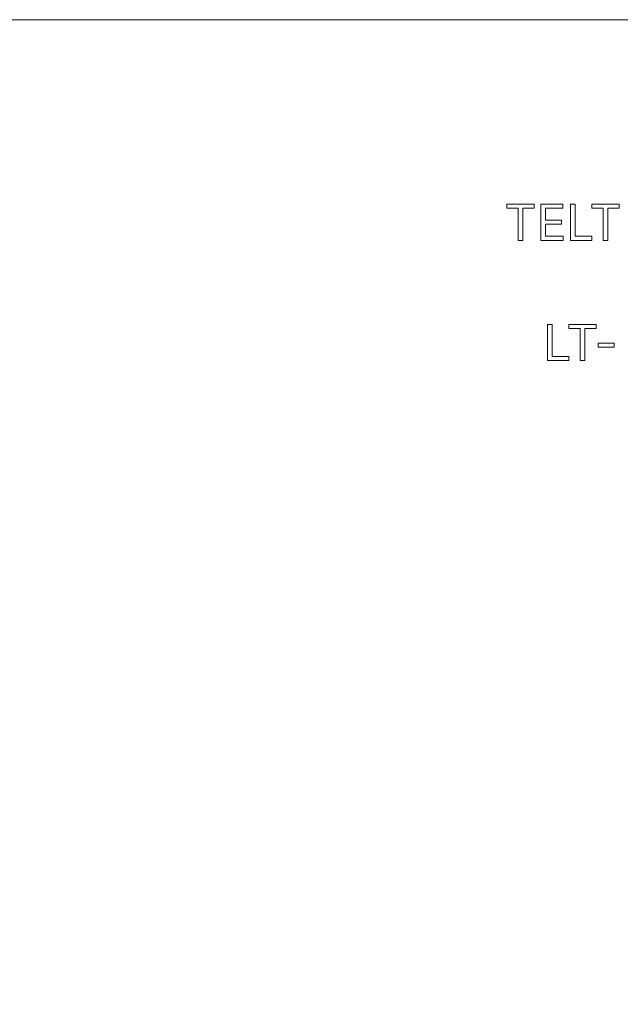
# Model space of a CAD drawing. Header units: millimetres. Extents: x -47.2 to 43.8, y -41.7 to 28.3.
# Tile 10 of 15: x -1.7 to 19.6, y -6.7 to 28.3. Entities that reach past the tile are written whole.
import ezdxf

# ---------------------------------------------------------------- set-up
doc = ezdxf.new("R2010")
doc.units = ezdxf.units.MM
doc.header["$MEASUREMENT"] = 0
doc.layers.add('Layer 1', color=7, linetype='Continuous')

msp = doc.modelspace()

# ---------------------------------------------------------------- linework, layer by layer
at = {"layer": 'Layer 1', "color": 240, "lineweight": 9}
msp.add_lwpolyline([(-47.2213, -41.6623), (43.7787, -41.6623), (43.7787, 28.3377), (-47.2213, 28.3377), (-47.2213, -41.6623)], close=True, dxfattribs=at)
at = {"layer": 'Layer 1', "lineweight": 9}
for points, knots in [([(15.6059, 21.6323), (15.6059, 21.6323), (15.6059, 21.7769), (15.6059, 21.7769), (15.6059, 21.7769), (16.5757, 21.7769), (16.5757, 21.7769), (16.5757, 21.7769), (16.5757, 21.6323), (16.5757, 21.6323), (16.5757, 21.6323), (16.1736, 21.6323), (16.1736, 21.6323), (16.1736, 21.6323), (16.1736, 20.4937), (16.1736, 20.4937), (16.1736, 20.4937), (16.0098, 20.4937), (16.0098, 20.4937), (16.0098, 20.4937), (16.0098, 21.6323), (16.0098, 21.6323), (16.0098, 21.6323), (15.6059, 21.6323), (15.6059, 21.6323)], [0, 0, 0, 0, 0.125, 0.125, 0.125, 0.25, 0.25, 0.25, 0.375, 0.375, 0.375, 0.5, 0.5, 0.5, 0.625, 0.625, 0.625, 0.75, 0.75, 0.75, 0.875, 0.875, 0.875, 1, 1, 1, 1]), ([(16.815, 20.4937), (16.815, 20.4937), (16.815, 21.7769), (16.815, 21.7769), (16.815, 21.7769), (17.5973, 21.7769), (17.5973, 21.7769), (17.5973, 21.7769), (17.5973, 21.6323), (17.5973, 21.6323), (17.5973, 21.6323), (16.9788, 21.6323), (16.9788, 21.6323), (16.9788, 21.6323), (16.9788, 21.2137), (16.9788, 21.2137), (16.9788, 21.2137), (17.555, 21.2137), (17.555, 21.2137), (17.555, 21.2137), (17.555, 21.069), (17.555, 21.069), (17.555, 21.069), (16.9788, 21.069), (16.9788, 21.069), (16.9788, 21.069), (16.9788, 20.6383), (16.9788, 20.6383), (16.9788, 20.6383), (17.605, 20.6383), (17.605, 20.6383), (17.605, 20.6383), (17.605, 20.4937), (17.605, 20.4937), (17.605, 20.4937), (16.815, 20.4937), (16.815, 20.4937)], [0, 0, 0, 0, 0.0833333, 0.0833333, 0.0833333, 0.1666667, 0.1666667, 0.1666667, 0.25, 0.25, 0.25, 0.3333333, 0.3333333, 0.3333333, 0.4166667, 0.4166667, 0.4166667, 0.5, 0.5, 0.5, 0.5833333, 0.5833333, 0.5833333, 0.6666667, 0.6666667, 0.6666667, 0.75, 0.75, 0.75, 0.8333333, 0.8333333, 0.8333333, 0.9166667, 0.9166667, 0.9166667, 1, 1, 1, 1]), ([(17.8751, 20.4937), (17.8751, 20.4937), (17.8751, 21.7769), (17.8751, 21.7769), (17.8751, 21.7769), (18.0389, 21.7769), (18.0389, 21.7769), (18.0389, 21.7769), (18.0389, 20.6383), (18.0389, 20.6383), (18.0389, 20.6383), (18.633, 20.6383), (18.633, 20.6383), (18.633, 20.6383), (18.633, 20.4937), (18.633, 20.4937), (18.633, 20.4937), (17.8751, 20.4937), (17.8751, 20.4937)], [0, 0, 0, 0, 0.1666667, 0.1666667, 0.1666667, 0.3333333, 0.3333333, 0.3333333, 0.5, 0.5, 0.5, 0.6666667, 0.6666667, 0.6666667, 0.8333333, 0.8333333, 0.8333333, 1, 1, 1, 1]), ([(18.6322, 21.6323), (18.6322, 21.6323), (18.6322, 21.7769), (18.6322, 21.7769), (18.6322, 21.7769), (19.602, 21.7769), (19.602, 21.7769), (19.602, 21.7769), (19.602, 21.6323), (19.602, 21.6323), (19.602, 21.6323), (19.1999, 21.6323), (19.1999, 21.6323), (19.1999, 21.6323), (19.1999, 20.4937), (19.1999, 20.4937), (19.1999, 20.4937), (19.0361, 20.4937), (19.0361, 20.4937), (19.0361, 20.4937), (19.0361, 21.6323), (19.0361, 21.6323), (19.0361, 21.6323), (18.6322, 21.6323), (18.6322, 21.6323)], [0, 0, 0, 0, 0.125, 0.125, 0.125, 0.25, 0.25, 0.25, 0.375, 0.375, 0.375, 0.5, 0.5, 0.5, 0.625, 0.625, 0.625, 0.75, 0.75, 0.75, 0.875, 0.875, 0.875, 1, 1, 1, 1]), ([(17.0526, 16.2251), (17.0526, 16.2251), (17.0526, 17.5083), (17.0526, 17.5083), (17.0526, 17.5083), (17.2164, 17.5083), (17.2164, 17.5083), (17.2164, 17.5083), (17.2164, 16.3697), (17.2164, 16.3697), (17.2164, 16.3697), (17.8105, 16.3697), (17.8105, 16.3697), (17.8105, 16.3697), (17.8105, 16.2251), (17.8105, 16.2251), (17.8105, 16.2251), (17.0526, 16.2251), (17.0526, 16.2251)], [0, 0, 0, 0, 0.1666667, 0.1666667, 0.1666667, 0.3333333, 0.3333333, 0.3333333, 0.5, 0.5, 0.5, 0.6666667, 0.6666667, 0.6666667, 0.8333333, 0.8333333, 0.8333333, 1, 1, 1, 1]), ([(17.8097, 17.3637), (17.8097, 17.3637), (17.8097, 17.5083), (17.8097, 17.5083), (17.8097, 17.5083), (18.7795, 17.5083), (18.7795, 17.5083), (18.7795, 17.5083), (18.7795, 17.3637), (18.7795, 17.3637), (18.7795, 17.3637), (18.3774, 17.3637), (18.3774, 17.3637), (18.3774, 17.3637), (18.3774, 16.2251), (18.3774, 16.2251), (18.3774, 16.2251), (18.2136, 16.2251), (18.2136, 16.2251), (18.2136, 16.2251), (18.2136, 17.3637), (18.2136, 17.3637), (18.2136, 17.3637), (17.8097, 17.3637), (17.8097, 17.3637)], [0, 0, 0, 0, 0.125, 0.125, 0.125, 0.25, 0.25, 0.25, 0.375, 0.375, 0.375, 0.5, 0.5, 0.5, 0.625, 0.625, 0.625, 0.75, 0.75, 0.75, 0.875, 0.875, 0.875, 1, 1, 1, 1]), ([(19.4213, 16.8442), (19.4213, 16.8442), (19.4213, 16.7014), (19.4213, 16.7014), (19.4213, 16.7014), (18.8581, 16.7014), (18.8581, 16.7014), (18.8581, 16.7014), (18.8581, 16.8442), (18.8581, 16.8442), (18.8581, 16.8442), (19.4213, 16.8442), (19.4213, 16.8442)], [0, 0, 0, 0, 0.25, 0.25, 0.25, 0.5, 0.5, 0.5, 0.75, 0.75, 0.75, 1, 1, 1, 1])]:
    msp.add_open_spline(points, degree=3, knots=knots, dxfattribs=at)

doc.saveas('drawing.dxf')
